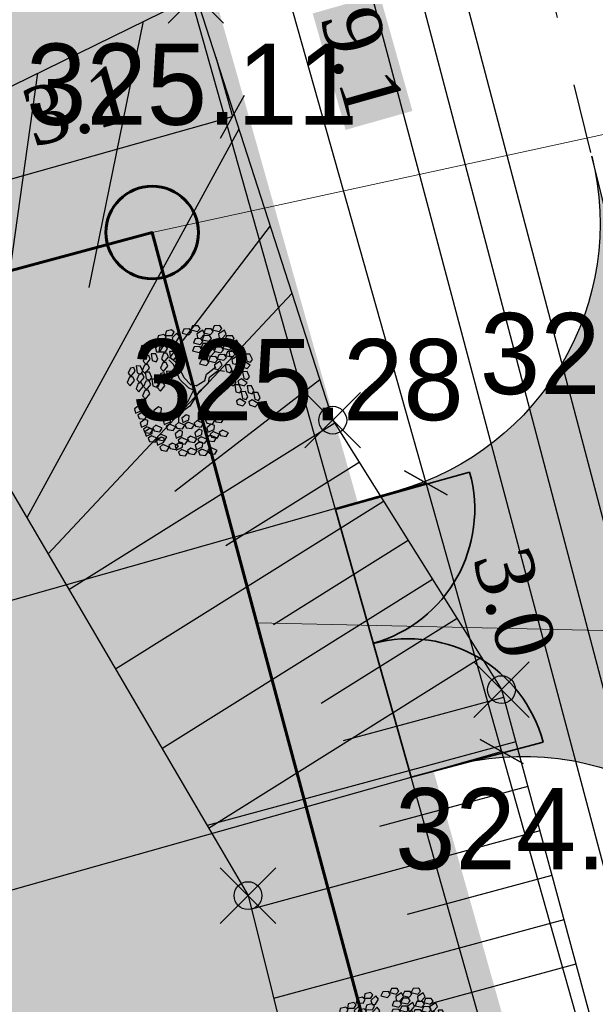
# Model space of a CAD drawing. Header units: metres. Extents: x 703769 to 722343, y 4313031 to 4317457.
# Tile 173 of 256: x 707628.12 to 707634.33, y 4314040.77 to 4314051.39. Entities that reach past the tile are written whole.
import ezdxf
from ezdxf import colors
from ezdxf.entities.mleader import LeaderData, LeaderLine
from ezdxf.math import Vec2, Vec3

# ---------------------------------------------------------------- set-up
doc = ezdxf.new("R2010")
doc.units = ezdxf.units.M
doc.header["$LTSCALE"] = 0.5
doc.header["$PDMODE"] = 35
doc.header["$PDSIZE"] = 0.3
doc.linetypes.add('JIS_09_08', pattern=[10.75, 8, -0.55, 0.55, -0.55, 0.55, -0.55])
doc.linetypes.add('Д_ТРОТ_ТРУБА', pattern=[3, 1.5, -1.5])
for name, color, linetype in [('(004) Точки рельефа', 7, 'Continuous'), ('(025) Дорога', 7, 'Continuous'), ('(027) Гидрография', 7, 'Continuous'), ('(035) Откосы', 7, 'Continuous'), ('M_NOTASYON', 7, 'Continuous'), ('zelen', 69, 'Continuous')]:
    doc.layers.add(name, color=color, linetype=linetype)
doc.layers.add('ВК_В1', color=134, linetype='Continuous', lineweight=40)
doc.layers.add('Граница УЧАСТКА', color=7, linetype='Continuous', lineweight=140)
doc.layers.add('Штрих ГАЗОН', color=7, linetype='Continuous', true_color=0xc8e389)
doc.layers.add('штрих ПРОЕЗДЫ', color=7, linetype='Continuous', true_color=0x415676)
doc.styles.add('D-431', font='txt')
doc.styles.add('Interproekt', font='isocpeur.ttf', dxfattribs={"width": 0.95, "oblique": 15})
doc.styles.get("Standard").update_dxf_attribs({"font": 'times.ttf'})
doc.linetypes.add('FENCELINE1', pattern='A,6.35,-2.54,[133,ltypeshp.shx,S=2.54,R=0,X=-2.54,Y=0],-2.54,25.4', length=36.83)
doc.dimstyles.new('300', dxfattribs={"dimtxt": 2, "dimasz": 1.5, "dimexe": 0, "dimexo": 0, "dimgap": 1, "dimtad": 1, "dimzin": 0, "dimdsep": 46, "dimtxsty": 'Standard', "dimblk": 'OBLIQUE', "dimcen": 0, "dimclrd": 1, "dimclre": 1, "dimclrt": 1, "dimadec": 1, "dimazin": 0, "dimtfac": 1, "dimtofl": 0, "dimtmove": 0, "dimatfit": 3, "dimfxl": 3, "dimtfill": 2, "dimtfillclr": 7, "dimtolj": 1, "dimtzin": 0, "dimlwd": 25, "dimlwe": -1, "dimarcsym": 0})

# ---------------------------------------------------------------- blocks, each defined once
blk = doc.blocks.new('z_98')
at = {"color": 92, "linetype": 'Continuous'}
for p, q in [((-219.5, 428.9), (-186.7, 455.8)), ((-157.5, 441.6), (-186.9, 400.7)), ((-186.7, 455.8), (-157.5, 441.6)), ((-0.5, 417), (15.7, 456.2)), ((15.7, 456.2), (48.2, 457.4)), ((48.2, 457.4), (41.5, 407.4)), ((55.8, 418.1), (67.1, 445.4)), ((67.1, 445.4), (91.5, 442.3)), ((91.5, 442.3), (109.1, 403.7)), ((110.1, 404.5), (126.3, 443.6)), ((126.3, 443.6), (158.8, 444.9)), ((158.8, 444.9), (152.1, 394.9)), ((-286.6, 358.5), (-236.6, 364.9)), ((-283.2, 404.3), (-250.4, 431.2)), ((-279.9, 379.9), (-283.2, 404.3)), ((-250.6, 376), (-279.9, 379.9)), ((-221.2, 417), (-250.6, 376)), ((-250.4, 431.2), (-221.2, 417)), ((-236.6, 364.9), (-219.5, 340.9)), ((-222, 353.8), (-189.2, 380.7)), ((-216.1, 404.5), (-219.5, 428.9)), ((-186.9, 400.7), (-216.1, 404.5)), ((-160, 366.5), (-189.4, 325.5)), ((-189.2, 380.7), (-160, 366.5)), ((-158.3, 378.5), (-125.5, 405.4)), ((-154.9, 354), (-158.3, 378.5)), ((-96.3, 391.1), (-125.7, 350.2)), ((-125.5, 405.4), (-96.3, 391.1)), ((-94.8, 345.7), (-61.9, 372.6)), ((-61.9, 372.6), (-32.7, 358.4)), ((13.9, 397), (-0.5, 417)), ((41.5, 407.4), (13.9, 397)), ((87.8, 379.2), (55.8, 418.1)), ((63.3, 350.2), (74.5, 377.5)), ((74.5, 377.5), (99, 374.4)), ((109.1, 403.7), (87.8, 379.2)), ((99, 374.4), (116.5, 335.8)), ((124.5, 384.5), (110.1, 404.5)), ((152.1, 394.9), (124.5, 384.5)), ((166.4, 405.6), (177.7, 432.8)), ((198.5, 366.6), (166.4, 405.6)), ((173.9, 337.7), (185.1, 364.9)), ((177.7, 432.8), (202.2, 429.8)), ((183, 389.3), (199.3, 428.5)), ((197.5, 369.3), (183, 389.3)), ((185.1, 364.9), (209.6, 361.9)), ((225.1, 379.7), (197.5, 369.3)), ((219.7, 391.2), (198.5, 366.6)), ((199.3, 428.5), (231.7, 429.7)), ((202.2, 429.8), (219.7, 391.2)), ((231.7, 429.7), (225.1, 379.7)), ((239.4, 390.4), (250.6, 417.7)), ((271.4, 351.4), (239.4, 390.4)), ((250.6, 417.7), (275.1, 414.6)), ((268.4, 325.2), (284.7, 364.4)), ((292.6, 376), (271.4, 351.4)), ((275.1, 414.6), (292.6, 376)), ((284.7, 364.4), (317.1, 365.6)), ((317.1, 365.6), (310.4, 315.6)), ((-417.4, 281.5), (-388.4, 296.2)), ((-388.4, 296.2), (-373.6, 248)), ((-339.7, 273.2), (-306.9, 300.1)), ((-306.9, 300.1), (-277.7, 285.8)), ((-277.1, 327.5), (-286.6, 358.5)), ((-235.1, 321.8), (-277.1, 327.5)), ((-276, 297.8), (-243.1, 324.7)), ((-272.6, 273.4), (-276, 297.8)), ((-214, 310.5), (-243.4, 269.5)), ((-243.1, 324.7), (-214, 310.5)), ((-219.5, 340.9), (-235.1, 321.8)), ((-225.4, 308.1), (-175.4, 314.5)), ((-215.9, 277), (-225.4, 308.1)), ((-218.7, 329.4), (-222, 353.8)), ((-189.4, 325.5), (-218.7, 329.4)), ((-175.4, 314.5), (-158.3, 290.5)), ((-158.3, 290.5), (-173.9, 271.4)), ((-158.5, 321.1), (-125.7, 348)), ((-155.2, 296.6), (-158.5, 321.1)), ((-125.9, 292.8), (-155.2, 296.6)), ((-125.7, 350.2), (-154.9, 354)), ((-96.5, 333.7), (-125.9, 292.8)), ((-125.7, 348), (-96.5, 333.7)), ((-91.4, 321.3), (-94.8, 345.7)), ((-62.2, 317.4), (-91.4, 321.3)), ((-32.7, 358.4), (-62.2, 317.4)), ((48.9, 283.4), (65.2, 322.6)), ((95.3, 311.2), (63.3, 350.2)), ((65.2, 322.6), (97.6, 323.8)), ((97.6, 323.8), (90.9, 273.8)), ((116.5, 335.8), (95.3, 311.2)), ((105.3, 284.5), (116.5, 311.8)), ((116.5, 311.8), (141, 308.7)), ((141, 308.7), (158.5, 270.1)), ((205.9, 298.7), (173.9, 337.7)), ((227.1, 323.2), (205.9, 298.7)), ((209.6, 361.9), (227.1, 323.2)), ((246.8, 322.5), (258, 349.8)), ((278.8, 283.5), (246.8, 322.5)), ((258, 349.8), (282.5, 346.7)), ((282.8, 305.2), (268.4, 325.2)), ((300.1, 308.1), (278.8, 283.5)), ((282.5, 346.7), (300.1, 308.1)), ((310.4, 315.6), (282.8, 305.2)), ((324.7, 326.3), (336, 353.6)), ((356.8, 287.4), (324.7, 326.3)), ((336, 353.6), (360.5, 350.5)), ((378, 311.9), (356.8, 287.4)), ((360.5, 350.5), (378, 311.9)), ((-436.3, 215.9), (-407.3, 230.5)), ((-415.9, 239.1), (-417.4, 281.5)), ((-394.4, 227), (-415.9, 239.1)), ((-407.3, 230.5), (-392.5, 182.3)), ((-373.6, 248), (-394.4, 227)), ((-343.1, 227.4), (-293.1, 233.8)), ((-333.6, 196.3), (-343.1, 227.4)), ((-336.4, 248.7), (-339.7, 273.2)), ((-307.1, 244.9), (-336.4, 248.7)), ((-277.7, 285.8), (-307.1, 244.9)), ((-293.1, 233.8), (-276, 209.8)), ((-243.4, 269.5), (-272.6, 273.4)), ((-173.9, 271.4), (-215.9, 277)), ((-184.3, 200), (-151.5, 226.9)), ((-161.9, 275.3), (-111.9, 281.7)), ((-152.4, 244.3), (-161.9, 275.3)), ((-110.3, 238.6), (-152.4, 244.3)), ((-151.5, 226.9), (-122.3, 212.7)), ((-120.6, 224.7), (-87.8, 251.6)), ((-117.3, 200.2), (-120.6, 224.7)), ((-111.9, 281.7), (-94.8, 257.7)), ((-94.8, 257.7), (-110.3, 238.6)), ((-58.6, 237.3), (-88.1, 196.4)), ((-87.8, 251.6), (-58.6, 237.3)), ((63.3, 263.4), (48.9, 283.4)), ((90.9, 273.8), (63.3, 263.4)), ((137.3, 245.5), (105.3, 284.5)), ((112.7, 216.6), (123.9, 243.9)), ((123.9, 243.9), (148.4, 240.8)), ((136, 238), (152.2, 277.2)), ((150.4, 218.1), (136, 238)), ((158.5, 270.1), (137.3, 245.5)), ((148.4, 240.8), (165.9, 202.2)), ((178, 228.4), (150.4, 218.1)), ((152.2, 277.2), (184.7, 278.4)), ((184.7, 278.4), (178, 228.4)), ((192.3, 239.2), (203.6, 266.4)), ((224.3, 200.2), (192.3, 239.2)), ((203.6, 266.4), (228, 263.4)), ((245.6, 224.7), (224.3, 200.2)), ((228, 263.4), (245.6, 224.7)), ((256, 180), (272.2, 219.2)), ((272.2, 219.2), (304.7, 220.4)), ((304.7, 220.4), (298, 170.5)), ((332.2, 258.4), (343.4, 285.7)), ((364.2, 219.4), (332.2, 258.4)), ((341.1, 202.6), (357.4, 241.8)), ((343.4, 285.7), (367.9, 282.6)), ((357.4, 241.8), (389.9, 243)), ((385.4, 244), (364.2, 219.4)), ((367.9, 282.6), (385.4, 244)), ((389.9, 243), (383.2, 193)), ((397.5, 203.7), (408.7, 231)), ((408.7, 231), (433.2, 227.9)), ((433.2, 227.9), (450.8, 189.3)), ((-455.1, 142.8), (-426.1, 157.5)), ((-434.8, 173.5), (-436.3, 215.9)), ((-413.3, 161.4), (-434.8, 173.5)), ((-426.1, 157.5), (-411.3, 109.2)), ((-392.5, 182.3), (-413.3, 161.4)), ((-400.4, 143.1), (-375.2, 186.8)), ((-375.2, 186.8), (-345.8, 185.9)), ((-370.4, 155.4), (-341.4, 170.1)), ((-368.8, 113), (-370.4, 155.4)), ((-340, 161.9), (-369.9, 131.9)), ((-345.8, 185.9), (-340, 161.9)), ((-341.4, 170.1), (-326.6, 121.9)), ((-291.6, 190.7), (-333.6, 196.3)), ((-318.5, 139.5), (-285.7, 166.4)), ((-276, 209.8), (-291.6, 190.7)), ((-256.5, 152.2), (-285.9, 111.3)), ((-285.7, 166.4), (-256.5, 152.2)), ((-254.8, 164.2), (-222, 191.1)), ((-251.5, 139.8), (-254.8, 164.2)), ((-192.8, 176.9), (-222.2, 135.9)), ((-222, 191.1), (-192.8, 176.9)), ((-187.8, 154.3), (-137.8, 160.7)), ((-178.3, 123.2), (-187.8, 154.3)), ((-181, 175.6), (-184.3, 200)), ((-151.8, 171.7), (-181, 175.6)), ((-122.3, 212.7), (-151.8, 171.7)), ((-137.8, 160.7), (-120.6, 136.7)), ((-88.1, 196.4), (-117.3, 200.2)), ((144.7, 177.6), (112.7, 216.6)), ((165.9, 202.2), (144.7, 177.6)), ((199.8, 171.2), (211, 198.5)), ((231.8, 132.3), (199.8, 171.2)), ((211, 198.5), (235.5, 195.4)), ((253, 156.8), (231.8, 132.3)), ((235.5, 195.4), (253, 156.8)), ((270.4, 160.1), (256, 180)), ((298, 170.5), (270.4, 160.1)), ((312.3, 181.2), (323.6, 208.4)), ((344.3, 142.2), (312.3, 181.2)), ((323.6, 208.4), (348, 205.4)), ((355.6, 182.6), (341.1, 202.6)), ((365.6, 166.7), (344.3, 142.2)), ((348, 205.4), (365.6, 166.7)), ((383.2, 193), (355.6, 182.6)), ((429.5, 164.8), (397.5, 203.7)), ((404.9, 135.8), (416.2, 163.1)), ((416.2, 163.1), (440.7, 160)), ((450.8, 189.3), (429.5, 164.8)), ((440.7, 160), (458.2, 121.4)), ((-474, 77.2), (-445, 91.8)), ((-472.4, 34.8), (-474, 77.2)), ((-453.5, 100.4), (-455.1, 142.8)), ((-432, 88.3), (-453.5, 100.4)), ((-445, 91.8), (-430.2, 43.6)), ((-411.3, 109.2), (-432, 88.3)), ((-369.9, 131.9), (-400.4, 143.1)), ((-389.3, 89.8), (-360.3, 104.4)), ((-387.7, 47.4), (-389.3, 89.8)), ((-347.3, 100.9), (-368.8, 113)), ((-360.3, 104.4), (-345.5, 56.2)), ((-326.6, 121.9), (-347.3, 100.9)), ((-321.9, 93.8), (-271.9, 100.2)), ((-312.4, 62.7), (-321.9, 93.8)), ((-315.2, 115.1), (-318.5, 139.5)), ((-285.9, 111.3), (-315.2, 115.1)), ((-271.9, 100.2), (-254.8, 76.2)), ((-254.8, 76.2), (-270.4, 57.1)), ((-222.2, 135.9), (-251.5, 139.8)), ((-136.2, 117.6), (-178.3, 123.2)), ((-120.6, 136.7), (-136.2, 117.6)), ((159.5, 101.9), (175.8, 141)), ((174, 81.9), (159.5, 101.9)), ((201.6, 92.3), (174, 81.9)), ((175.8, 141), (208.2, 142.3)), ((208.2, 142.3), (201.6, 92.3)), ((215.9, 103), (227.1, 130.3)), ((247.9, 64), (215.9, 103)), ((227.1, 130.3), (251.6, 127.2)), ((269.1, 88.6), (247.9, 64)), ((251.6, 127.2), (269.1, 88.6)), ((288.9, 38.8), (305.2, 78)), ((305.2, 78), (337.6, 79.2)), ((319.8, 113.2), (331, 140.5)), ((351.8, 74.3), (319.8, 113.2)), ((331, 140.5), (355.5, 137.4)), ((337.6, 79.2), (331, 29.3)), ((373, 98.8), (351.8, 74.3)), ((355.5, 137.4), (373, 98.8)), ((378.4, 59), (394.6, 98.2)), ((394.6, 98.2), (427.1, 99.4)), ((436.9, 96.8), (404.9, 135.8)), ((427.1, 99.4), (420.4, 49.4)), ((434.7, 60.1), (446, 87.4)), ((458.2, 121.4), (436.9, 96.8)), ((446, 87.4), (470.4, 84.3)), ((470.4, 84.3), (488, 45.7)), ((-450.9, 22.6), (-472.4, 34.8)), ((-430.2, 43.6), (-450.9, 22.6)), ((-438, 4.4), (-412.9, 48.1)), ((-407.6, -6.8), (-438, 4.4)), ((-412.9, 48.1), (-383.4, 47.2)), ((-377.6, 23.2), (-407.6, -6.8)), ((-366.3, 35.3), (-387.7, 47.4)), ((-383.4, 47.2), (-377.6, 23.2)), ((-345.5, 56.2), (-366.3, 35.3)), ((-353.3, 17), (-328.2, 60.7)), ((-322.9, 5.8), (-353.3, 17)), ((-328.2, 60.7), (-298.7, 59.8)), ((-292.9, 35.8), (-322.9, 5.8)), ((-270.4, 57.1), (-312.4, 62.7)), ((-298.7, 59.8), (-292.9, 35.8)), ((223.3, 35.1), (234.5, 62.3)), ((255.3, -3.9), (223.3, 35.1)), ((234.5, 62.3), (259, 59.3)), ((276.6, 20.6), (255.3, -3.9)), ((259, 59.3), (276.6, 20.6)), ((303.4, 18.9), (288.9, 38.8)), ((331, 29.3), (303.4, 18.9)), ((345.3, 40), (356.5, 67.2)), ((377.3, 1), (345.3, 40)), ((356.5, 67.2), (381, 64.2)), ((398.5, 25.5), (377.3, 1)), ((392.8, 39), (378.4, 59)), ((381, 64.2), (398.5, 25.5)), ((420.4, 49.4), (392.8, 39)), ((466.7, 21.1), (434.7, 60.1)), ((442.2, -7.8), (453.4, 19.5)), ((453.4, 19.5), (477.9, 16.4)), ((488, 45.7), (466.7, 21.1)), ((477.9, 16.4), (495.4, -22.2)), ((-452.7, -52.7), (-427.5, -32.3)), ((-442.3, -93.9), (-452.7, -52.7)), ((-427.5, -32.3), (-402.9, -76.3)), ((-306.9, -90.5), (-281.6, -70.1)), ((-281.6, -70.1), (-257, -114.1)), ((168.9, -52), (185.2, -12.8)), ((183.4, -71.9), (168.9, -52)), ((211, -61.5), (183.4, -71.9)), ((185.2, -12.8), (217.6, -11.5)), ((217.6, -11.5), (211, -61.5)), ((225.3, -50.8), (236.5, -23.6)), ((257.3, -89.8), (225.3, -50.8)), ((236.5, -23.6), (261, -26.6)), ((278.5, -65.3), (257.3, -89.8)), ((261, -26.6), (278.5, -65.3)), ((277.1, -57), (293.4, -17.8)), ((291.6, -77), (277.1, -57)), ((319.2, -66.6), (291.6, -77)), ((293.4, -17.8), (325.9, -16.6)), ((325.9, -16.6), (319.2, -66.6)), ((333.5, -55.9), (344.7, -28.6)), ((365.5, -94.8), (333.5, -55.9)), ((344.7, -28.6), (369.2, -31.7)), ((352.7, -28), (364, -0.7)), ((384.7, -66.9), (352.7, -28)), ((364, -0.7), (388.4, -3.8)), ((386.8, -70.3), (365.5, -94.8)), ((369.2, -31.7), (386.8, -70.3)), ((406, -42.4), (384.7, -66.9)), ((388.4, -3.8), (406, -42.4)), ((474.2, -46.8), (442.2, -7.8)), ((495.4, -22.2), (474.2, -46.8)), ((-457.4, -120.9), (-432.1, -100.5)), ((-446.9, -162), (-457.4, -120.9)), ((-418.7, -101.2), (-442.3, -93.9)), ((-432.1, -100.5), (-407.5, -144.5)), ((-407.5, -144.5), (-423.3, -169.3)), ((-402.9, -76.3), (-418.7, -101.2)), ((-406.8, -184.5), (-391.5, -136.4)), ((-391.5, -136.4), (-362.5, -131.1)), ((-362.5, -131.1), (-351.8, -153.3)), ((-361, -113.2), (-335.7, -92.8)), ((-350.5, -154.3), (-361, -113.2)), ((-335.7, -92.8), (-311.1, -136.8)), ((-311.1, -136.8), (-326.9, -161.6)), ((-311.5, -158.7), (-286.2, -138.3)), ((-296.4, -131.6), (-306.9, -90.5)), ((-272.8, -139), (-296.4, -131.6)), ((-286.2, -138.3), (-261.6, -182.3)), ((-257, -114.1), (-272.8, -139)), ((-198.6, -115.8), (-173.4, -95.3)), ((-188.1, -156.9), (-198.6, -115.8)), ((-173.4, -95.3), (-148.7, -139.3)), ((-148.7, -139.3), (-164.6, -164.2)), ((232.7, -118.7), (243.9, -91.5)), ((264.7, -157.7), (232.7, -118.7)), ((243.9, -91.5), (268.4, -94.5)), ((286, -133.2), (264.7, -157.7)), ((268.4, -94.5), (286, -133.2)), ((340.9, -123.8), (352.2, -96.5)), ((372.9, -162.8), (340.9, -123.8)), ((352.2, -96.5), (376.6, -99.6)), ((394.2, -138.2), (372.9, -162.8)), ((376.6, -99.6), (394.2, -138.2)), ((-423.3, -169.3), (-446.9, -162)), ((-410.4, -206.6), (-385.2, -186.1)), ((-399.9, -247.7), (-410.4, -206.6)), ((-374.7, -189), (-406.8, -184.5)), ((-385.2, -186.1), (-360.5, -230.1)), ((-351.8, -153.3), (-374.7, -189)), ((-365.6, -181.4), (-340.4, -160.9)), ((-355.1, -222.5), (-365.6, -181.4)), ((-326.9, -161.6), (-350.5, -154.3)), ((-340.4, -160.9), (-315.7, -204.9)), ((-315.7, -204.9), (-331.6, -229.8)), ((-315.1, -245), (-299.7, -196.9)), ((-301, -199.8), (-311.5, -158.7)), ((-277.4, -207.1), (-301, -199.8)), ((-299.7, -196.9), (-270.7, -191.5)), ((-260, -213.8), (-282.9, -249.5)), ((-261.6, -182.3), (-277.4, -207.1)), ((-270.7, -191.5), (-260, -213.8)), ((-261, -222.3), (-245.6, -174.2)), ((-245.6, -174.2), (-216.6, -168.9)), ((-205.9, -191.1), (-228.8, -226.8)), ((-216.6, -168.9), (-205.9, -191.1)), ((-203.2, -183.9), (-178, -163.5)), ((-192.8, -225), (-203.2, -183.9)), ((-164.6, -164.2), (-188.1, -156.9)), ((-178, -163.5), (-153.3, -207.5)), ((-153.3, -207.5), (-169.2, -232.4)), ((-152.7, -247.5), (-137.4, -199.5)), ((-137.4, -199.5), (-108.4, -194.1)), ((-97.7, -216.3), (-120.6, -252)), ((-108.4, -194.1), (-97.7, -216.3)), ((-415, -274.7), (-389.8, -254.3)), ((-404.5, -315.8), (-415, -274.7)), ((-376.4, -255), (-399.9, -247.7)), ((-389.8, -254.3), (-365.1, -298.3)), ((-360.5, -230.1), (-376.4, -255)), ((-331.6, -229.8), (-355.1, -222.5)), ((-349.2, -290.3), (-320.2, -284.9)), ((-320.2, -284.9), (-309.4, -307.1)), ((-282.9, -249.5), (-315.1, -245)), ((-313.9, -274.6), (-288.7, -254.2)), ((-303.5, -315.7), (-313.9, -274.6)), ((-288.7, -254.2), (-264, -298.2)), ((-228.8, -226.8), (-261, -222.3)), ((-259.8, -244.4), (-234.6, -223.9)), ((-249.3, -285.5), (-259.8, -244.4)), ((-225.8, -292.8), (-249.3, -285.5)), ((-234.6, -223.9), (-209.9, -267.9)), ((-209.9, -267.9), (-225.8, -292.8)), ((-200.9, -249.4), (-175.7, -228.9)), ((-190.5, -290.5), (-200.9, -249.4)), ((-169.2, -232.4), (-192.8, -225)), ((-175.7, -228.9), (-151.1, -272.9)), ((-151.1, -272.9), (-166.9, -297.8)), ((-120.6, -252), (-152.7, -247.5)), ((-116.7, -274.4), (-66.5, -269.6)), ((-108.2, -305.7), (-116.7, -274.4)), ((-66.5, -269.6), (-50.2, -294.1)), ((-6.9, -283.5), (-0.1, -254.8)), ((30.9, -317), (-6.9, -283.5)), ((-0.1, -254.8), (24.6, -254)), ((24.6, -254), (48, -289.4)), ((48, -289.4), (30.9, -317)), ((155.5, -311.2), (162.3, -282.5)), ((162.3, -282.5), (186.9, -281.7)), ((186.9, -281.7), (210.3, -317.1)), ((-381, -323.2), (-404.5, -315.8)), ((-365.1, -298.3), (-381, -323.2)), ((-364.5, -338.3), (-349.2, -290.3)), ((-332.3, -342.8), (-364.5, -338.3)), ((-309.4, -307.1), (-332.3, -342.8)), ((-318.6, -342.8), (-293.3, -322.3)), ((-308.1, -383.9), (-318.6, -342.8)), ((-279.9, -323), (-303.5, -315.7)), ((-293.3, -322.3), (-268.7, -366.3)), ((-264, -298.2), (-279.9, -323)), ((-268, -406.4), (-252.7, -358.3)), ((-264.4, -312.5), (-239.2, -292.1)), ((-253.9, -353.6), (-264.4, -312.5)), ((-230.4, -360.9), (-253.9, -353.6)), ((-252.7, -358.3), (-223.7, -352.9)), ((-239.2, -292.1), (-214.5, -336.1)), ((-214.5, -336.1), (-230.4, -360.9)), ((-223.7, -352.9), (-213, -375.1)), ((-213.9, -376.1), (-198.6, -328)), ((-205.6, -317.6), (-180.3, -297.1)), ((-195.1, -358.7), (-205.6, -317.6)), ((-198.6, -328), (-169.6, -322.7)), ((-171.5, -366), (-195.1, -358.7)), ((-166.9, -297.8), (-190.5, -290.5)), ((-158.9, -344.9), (-181.8, -380.6)), ((-180.3, -297.1), (-155.7, -341.1)), ((-155.7, -341.1), (-171.5, -366)), ((-169.6, -322.7), (-158.9, -344.9)), ((-155.1, -381.1), (-139.7, -333.1)), ((-139.7, -333.1), (-110.7, -327.7)), ((-100, -349.9), (-122.9, -385.6)), ((-110.7, -327.7), (-100, -349.9)), ((-66.4, -312.7), (-108.2, -305.7)), ((-93.1, -352.5), (-42.9, -347.7)), ((-84.7, -383.8), (-93.1, -352.5)), ((-50.2, -294.1), (-66.4, -312.7)), ((-56.2, -306.1), (-6, -301.4)), ((-47.7, -337.5), (-56.2, -306.1)), ((-5.9, -344.5), (-47.7, -337.5)), ((-42.9, -347.7), (-26.6, -372.3)), ((-6, -301.4), (10.3, -325.9)), ((10.3, -325.9), (-5.9, -344.5)), ((16.7, -361.6), (23.5, -332.9)), ((54.4, -395.1), (16.7, -361.6)), ((23.5, -332.9), (48.1, -332.1)), ((45.7, -302.1), (95.9, -297.3)), ((54.2, -333.4), (45.7, -302.1)), ((48.1, -332.1), (71.5, -367.5)), ((96, -340.4), (54.2, -333.4)), ((95.9, -297.3), (112.2, -321.9)), ((112.2, -321.9), (96, -340.4)), ((106.1, -333.9), (156.4, -329.1)), ((114.6, -365.2), (106.1, -333.9)), ((193.2, -344.7), (155.5, -311.2)), ((156.4, -329.1), (172.7, -353.6)), ((172.7, -353.6), (156.5, -372.2)), ((210.3, -317.1), (193.2, -344.7)), ((-284.5, -391.2), (-308.1, -383.9)), ((-268.7, -366.3), (-284.5, -391.2)), ((-235.9, -410.9), (-268, -406.4)), ((-213, -375.1), (-235.9, -410.9)), ((-181.8, -380.6), (-213.9, -376.1)), ((-210.8, -408), (-160.6, -403.2)), ((-202.3, -439.3), (-210.8, -408)), ((-160.6, -403.2), (-144.3, -427.8)), ((-144.3, -427.8), (-160.5, -446.3)), ((-122.9, -385.6), (-155.1, -381.1)), ((-150.3, -439.8), (-100.1, -435)), ((-101, -417.1), (-94.2, -388.4)), ((-63.3, -450.6), (-101, -417.1)), ((-100.1, -435), (-83.8, -459.5)), ((-94.2, -388.4), (-69.6, -387.6)), ((-42.8, -390.9), (-84.7, -383.8)), ((-69.6, -387.6), (-46.2, -423)), ((-46.2, -423), (-63.3, -450.6)), ((-26.6, -372.3), (-42.8, -390.9)), ((-32.7, -384.3), (17.5, -379.5)), ((-24.2, -415.6), (-32.7, -384.3)), ((17.7, -422.6), (-24.2, -415.6)), ((17.5, -379.5), (33.9, -404)), ((33.9, -404), (17.7, -422.6)), ((71.5, -367.5), (54.4, -395.1)), ((76.3, -387.8), (126.5, -383)), ((84.8, -419.1), (76.3, -387.8)), ((126.6, -426.2), (84.8, -419.1)), ((156.5, -372.2), (114.6, -365.2)), ((126.5, -383), (142.8, -407.6)), ((142.8, -407.6), (126.6, -426.2)), ((136.8, -419.6), (187, -414.8)), ((145.3, -450.9), (136.8, -419.6)), ((186.1, -396.9), (192.9, -368.2)), ((223.8, -430.4), (186.1, -396.9)), ((187, -414.8), (203.3, -439.3)), ((192.9, -368.2), (217.5, -367.4)), ((217.5, -367.4), (240.9, -402.8)), ((240.9, -402.8), (223.8, -430.4)), ((-160.5, -446.3), (-202.3, -439.3)), ((-141.9, -471.1), (-150.3, -439.8)), ((-100, -478.1), (-141.9, -471.1)), ((-83.8, -459.5), (-100, -478.1)), ((187.1, -457.9), (145.3, -450.9)), ((203.3, -439.3), (187.1, -457.9))]:
    blk.add_line(p, q, dxfattribs=at)
at = {"color": 33, "linetype": 'Continuous'}
for p, q in [((101.2, 126), (122.4, 158.8)), ((122.4, 158.8), (145.9, 174)), ((127.1, 118.5), (162.4, 161.3)), ((162.4, 161.3), (202.4, 174)), ((-221.2, 63), (-265.9, 93.3)), ((-221.2, 90.7), (-263.6, 116)), ((-103.5, 75.6), (-221.2, 90.7)), ((-25.9, 32.8), (-103.5, 75.6)), ((77.7, 70.6), (101.2, 126)), ((105.9, 58), (127.1, 118.5)), ((-105.9, 42.8), (-221.2, 63)), ((-42.3, 10.1), (-105.9, 42.8)), ((-25.9, -27.8), (-42.3, 10.1)), ((0, 0), (-25.9, 32.8)), ((0, 0), (77.7, 70.6)), ((23.5, -32.8), (68.3, 17.6)), ((68.3, 17.6), (105.9, 58)), ((-25.9, -27.8), (-47, -98.4)), ((23.5, -32.8), (-21.2, -121.1)), ((-87.1, -123.6), (-120, -204.3)), ((-61.2, -138.7), (-91.8, -216.8)), ((-47, -98.4), (-87.1, -123.6)), ((-21.2, -121.1), (-61.2, -138.7)), ((-91.8, -216.8), (-73, -257.2))]:
    blk.add_line(p, q, dxfattribs=at)
blk = doc.blocks.new('_Oblique')
at = {"color": 0, "linetype": 'ByBlock', "lineweight": -2}
blk.add_line((-0.5, -0.5), (0.5, 0.5), dxfattribs=at)
blk = doc.blocks.new('*D442')
at = {"transparency": 16777216}
for p, q in [((707630.234, 4314050.987), (707630.415, 4314050.347)), ((707627.248, 4314050.004), (707627.392, 4314049.494))]:
    blk.add_line(p, q, dxfattribs=at)
at = {"lineweight": 25, "transparency": 16777216}
blk.add_line((707627.392, 4314049.494), (707630.415, 4314050.347), dxfattribs=at)
at = {"layer": 'Defpoints', "color": 0, "lineweight": 30, "transparency": 16777216}
for p in [(707630.234, 4314050.987, 324.916), (707630.415, 4314050.347), (707627.248, 4314050.004)]:
    blk.add_point(p, dxfattribs=at)
at = {"lineweight": 25, "transparency": 16777216, "xscale": 0.375, "yscale": 0.375, "zscale": 0.375}
for p, rotation in [((707630.415, 4314050.347), 15.76011880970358), ((707627.392, 4314049.494), 195.7601188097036)]:
    blk.add_blockref('_Oblique', p, dxfattribs=dict(at, rotation=rotation))
at = {"lineweight": 30, "transparency": 16777216, "insert": (707628.749, 4314050.469), "char_height": 0.625, "attachment_point": 5, "rotation": 15.7601, "bg_fill": 1, "box_fill_scale": 1.1, "bg_fill_color": 7, "bg_fill_true_color": 16777215, "bg_fill_transparency": 0}
blk.add_mtext('\\A1;3.1', dxfattribs=at)
blk = doc.blocks.new('*D472')
at = {"transparency": 16777216}
for p, q in [((707629.051, 4314054.884), (707630.026, 4314055.159)), ((707631.524, 4314046.12), (707632.5, 4314046.396))]:
    blk.add_line(p, q, dxfattribs=at)
at = {"lineweight": 25, "transparency": 16777216}
blk.add_line((707630.026, 4314055.159), (707632.5, 4314046.396), dxfattribs=at)
at = {"layer": 'Defpoints', "color": 0, "lineweight": 30, "transparency": 16777216}
for p in [(707629.051, 4314054.884), (707632.5, 4314046.396), (707631.524, 4314046.12)]:
    blk.add_point(p, dxfattribs=at)
at = {"lineweight": 25, "transparency": 16777216, "xscale": 0.375, "yscale": 0.375, "zscale": 0.375}
for p, rotation in [((707630.026, 4314055.159), 105.7599447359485), ((707632.5, 4314046.396), 285.7599447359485)]:
    blk.add_blockref('_Oblique', p, dxfattribs=dict(at, rotation=rotation))
at = {"lineweight": 30, "transparency": 16777216, "insert": (707631.811, 4314050.932), "char_height": 0.625, "attachment_point": 5, "rotation": 285.7599, "bg_fill": 1, "box_fill_scale": 1.1, "bg_fill_color": 7, "bg_fill_true_color": 16777215, "bg_fill_transparency": 0}
blk.add_mtext('\\A1;9.1', dxfattribs=at)
blk = doc.blocks.new('*D473')
at = {"transparency": 16777216}
for p, q in [((707631.524, 4314046.12), (707632.5, 4314046.396)), ((707632.342, 4314043.222), (707633.317, 4314043.498))]:
    blk.add_line(p, q, dxfattribs=at)
at = {"lineweight": 25, "transparency": 16777216}
blk.add_line((707632.5, 4314046.396), (707633.317, 4314043.498), dxfattribs=at)
at = {"layer": 'Defpoints', "color": 0, "lineweight": 30, "transparency": 16777216}
for p in [(707631.524, 4314046.12), (707633.317, 4314043.498), (707632.342, 4314043.222)]:
    blk.add_point(p, dxfattribs=at)
at = {"lineweight": 25, "transparency": 16777216, "xscale": 0.375, "yscale": 0.375, "zscale": 0.375}
for p, rotation in [((707632.5, 4314046.396), 105.7599447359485), ((707633.317, 4314043.498), 285.7599447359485)]:
    blk.add_blockref('_Oblique', p, dxfattribs=dict(at, rotation=rotation))
at = {"lineweight": 30, "transparency": 16777216, "insert": (707633.456, 4314045.101), "char_height": 0.625, "attachment_point": 5, "rotation": 285.7599, "bg_fill": 1, "box_fill_scale": 1.1, "bg_fill_color": 7, "bg_fill_true_color": 16777215, "bg_fill_transparency": 0}
blk.add_mtext('\\A1;3.0', dxfattribs=at)
blk = doc.blocks.new('*D474')
at = {"transparency": 16777216}
for p, q in [((707632.342, 4314043.222), (707633.317, 4314043.498)), ((707639.1, 4314019.275), (707640.076, 4314019.55))]:
    blk.add_line(p, q, dxfattribs=at)
at = {"lineweight": 25, "transparency": 16777216}
blk.add_line((707633.317, 4314043.498), (707640.076, 4314019.55), dxfattribs=at)
at = {"layer": 'Defpoints', "color": 0, "lineweight": 30, "transparency": 16777216}
for p in [(707632.342, 4314043.222), (707640.076, 4314019.55), (707639.1, 4314019.275)]:
    blk.add_point(p, dxfattribs=at)
at = {"lineweight": 25, "transparency": 16777216, "xscale": 0.375, "yscale": 0.375, "zscale": 0.375}
for p, rotation in [((707633.317, 4314043.498), 105.7599447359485), ((707640.076, 4314019.55), 285.7599447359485)]:
    blk.add_blockref('_Oblique', p, dxfattribs=dict(at, rotation=rotation))
at = {"lineweight": 30, "transparency": 16777216, "insert": (707637.244, 4314031.678), "char_height": 0.625, "attachment_point": 5, "rotation": 285.7599, "bg_fill": 1, "box_fill_scale": 1.1, "bg_fill_color": 7, "bg_fill_true_color": 16777215, "bg_fill_transparency": 0}
blk.add_mtext('\\A1;24.9', dxfattribs=at)
blk = doc.blocks.new('_Dot')
at = {"color": 0, "linetype": 'ByBlock', "lineweight": -2}
blk.add_line((-0.5, 0), (-1, 0), dxfattribs=at)
at = {"color": 0, "linetype": 'ByBlock', "const_width": 0.5}
blk.add_lwpolyline([(-0.25, 0, 1), (0.25, 0, 1)], format="xyb", close=True, dxfattribs=at)
blk = doc.blocks.new('A$C136d4e68')
at = {"layer": 'Штрих ГАЗОН', "lineweight": 0, "transparency": 33554610}
h = blk.add_hatch(color=64, dxfattribs=at)
h.dxf.hatch_style = 1
edge = h.paths.add_edge_path()
edge.add_line((-21.275, 23.23), (-21.411, 23.711))
edge.add_arc((-20.93, 23.847), 0.5, 105.76, 195.76, ccw=False)
edge.add_line((-21.066, 24.328), (-4.223, 29.081))
edge.add_line((-4.223, 29.081), (2.535, 5.134))
edge.add_line((2.535, 5.134), (-19.601, -1.113))
edge.add_line((-19.601, -1.113), (-29.65, 34.496))
edge.add_line((-29.65, 34.496), (-7.515, 40.743))
edge.add_line((-7.515, 40.743), (-5.038, 31.968))
edge.add_line((-5.038, 31.968), (-12.796, 29.779))
edge.add_arc((-12.931, 30.26), 0.5, 195.76, 285.76, ccw=False)
edge.add_line((-13.413, 30.125), (-13.929, 31.953))
edge.add_line((-13.929, 31.953), (-8.635, 33.447))
edge.add_line((-8.635, 33.447), (-9.613, 36.912))
edge.add_line((-9.613, 36.912), (-14.906, 35.418))
edge.add_line((-14.906, 35.418), (-15.314, 36.862))
edge.add_arc((-15.795, 36.726), 0.5, 15.76, 105.76)
edge.add_line((-15.931, 37.207), (-26.941, 34.1))
edge.add_arc((-26.805, 33.619), 0.5, 105.76, 195.76)
edge.add_line((-27.286, 33.483), (-18.73, 3.16))
edge.add_arc((-18.249, 3.296), 0.5, 195.76, 285.76)
edge.add_line((-18.113, 2.815), (-13.49, 4.121))
edge.add_line((-13.49, 4.121), (-7.141, 5.924))
edge.add_line((-7.141, 5.924), (-8.475, 10.639))
edge.add_line((-8.475, 10.639), (-14.824, 8.836))
edge.add_line((-14.824, 8.836), (-14.171, 6.527))
edge.add_line((-14.171, 6.527), (-15.902, 6.037))
edge.add_arc((-16.038, 6.518), 0.5, 195.76, 285.76, ccw=False)
edge.add_line((-16.519, 6.383), (-17.853, 11.103))
edge.add_line((-17.853, 11.103), (-8.572, 13.723))
edge.add_line((-8.572, 13.723), (-11.994, 25.849))
edge.add_line((-11.994, 25.849), (-21.275, 23.23))
h.paths.add_polyline_path([(-5.842, 8.675), (-6.548, 11.177), (-4.046, 11.883), (-3.34, 9.381)], flags=16)
at = {"layer": 'штрих ПРОЕЗДЫ', "lineweight": 0, "ltscale": 100, "true_color": 0x5b78a4, "transparency": 33554559}
h = blk.add_hatch(color=155, dxfattribs=at)
h.dxf.hatch_style = 1
h.paths.add_polyline_path([(-22.363, 27.084), (-23.993, 32.859), (-16.447, 34.988), (-14.818, 29.213)], flags=16)
edge = h.paths.add_edge_path()
edge.add_line((-4.223, 29.081), (-5.041, 31.979))
edge.add_line((-5.041, 31.979), (-5.041, 31.979))
edge.add_line((-5.041, 31.979), (-12.795, 29.779))
edge.add_arc((-12.931, 30.26), 0.5, 195.76, 285.76, ccw=False)
edge.add_line((-13.412, 30.125), (-15.314, 36.862))
edge.add_arc((-15.795, 36.726), 0.5, 15.76, 105.76)
edge.add_line((-15.931, 37.207), (-26.941, 34.1))
edge.add_arc((-26.805, 33.619), 0.5, 105.76, 195.76)
edge.add_line((-27.286, 33.483), (-25.385, 26.746))
edge.add_line((-25.385, 26.746), (-18.73, 3.16))
edge.add_arc((-18.249, 3.296), 0.5, 195.7987, 285.7987)
edge.add_line((-18.113, 2.815), (-13.49, 4.121))
edge.add_line((-13.49, 4.121), (-14.171, 6.527))
edge.add_line((-14.171, 6.527), (-15.901, 6.038))
edge.add_arc((-16.038, 6.519), 0.5, 195.7987, 285.8303, ccw=False)
edge.add_line((-16.519, 6.382), (-17.853, 11.104))
edge.add_line((-17.853, 11.104), (-21.275, 23.23))
edge.add_line((-21.275, 23.23), (-21.275, 23.23))
edge.add_line((-21.275, 23.23), (-21.411, 23.711))
edge.add_arc((-20.93, 23.847), 0.5, 105.76, 195.7602, ccw=False)
edge.add_line((-21.066, 24.328), (-4.223, 29.081))
h = blk.add_hatch(color=155, dxfattribs=at)
h.dxf.hatch_style = 1
h.paths.add_polyline_path([(-2.274, 35.779, -0.404508), (-4.367, 32.171), (-5.041, 31.979), (-4.223, 29.081), (-3.829, 29.193, -0.423574), (-0.103, 27.028)])
at = {"color": 1, "linetype": 'FENCELINE1', "lineweight": 30, "ltscale": 0.08, "elevation": -323.008}
blk.add_lwpolyline([(-5.038, 31.969), (-7.514, 40.743), (-29.65, 34.496), (-19.601, -1.113), (2.535, 5.134), (-4.223, 29.081)], dxfattribs=at)
at = {"lineweight": 30, "elevation": -323.008}
blk.add_lwpolyline([(-21.275, 23.23), (-21.411, 23.711, -0.414214), (-21.066, 24.328), (-4.223, 29.081), (-3.829, 29.193, -0.423574), (-0.103, 27.028), (-2.274, 35.779, -0.404508), (-4.367, 32.171), (-5.041, 31.979), (-12.795, 29.779, -0.414214), (-13.412, 30.125), (-15.314, 36.862, 0.414214), (-15.931, 37.207), (-26.941, 34.1, 0.414214), (-27.286, 33.483), (-18.73, 3.16, 0.414214), (-18.113, 2.815), (-13.49, 4.121)], format="xyb", dxfattribs=at)
at = {"layer": 'M_NOTASYON', "color": 5, "lineweight": 35, "ltscale": 0.5}
for p, q in [((-3.593, 32.371, -323.008), (-5.038, 31.969, -323.008)), ((-2.8, 29.46, -323.008), (-4.223, 29.081, -323.008))]:
    blk.add_line(p, q, dxfattribs=at)
at = {"layer": 'M_NOTASYON', "color": 5, "lineweight": 35, "ltscale": 0.5, "elevation": -323.008}
blk.add_lwpolyline([(-5.038, 31.969), (-4.223, 29.081)], dxfattribs=at)
at = {"layer": 'M_NOTASYON', "color": 5, "lineweight": 35, "ltscale": 0.5}
for centre, radius, start, end in [((-5.038, 31.969, -323.008), 1.5, 285.7607, 15.5683), ((-4.249, 29.075, -323.008), 1.499, 14.8704, 104.7569)]:
    blk.add_arc(centre, radius, start, end, dxfattribs=at)
at = {"layer": 'Граница УЧАСТКА', "linetype": 'JIS_09_08', "lineweight": 30, "ltscale": 1.5, "const_width": 0.5, "elevation": -646.955}
blk.add_lwpolyline([(2.535, 5.134), (-7.514, 40.743), (-29.65, 34.496), (-19.601, -1.113)], close=True, dxfattribs=at)
at = {"layer": 'zelen', "xscale": -0.001463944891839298, "yscale": 0.001463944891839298, "zscale": 0.001463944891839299, "rotation": 105.7600439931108}
for p in [(-6.57, 33.256, 2.101), (-4.425, 26.109, -323.008)]:
    blk.add_blockref('z_98', p, dxfattribs=at)
at = {"color": 4, "lineweight": 30}
dim = blk.add_aligned_dim(p1=(-7.514, 40.743, -323.008), p2=(-5.041, 31.979, -323.008), distance=1.014, dimstyle='300', dxfattribs=at)
dim.commit()
dim.dimension.update_dxf_attribs({"geometry": '*D472', "text_midpoint": (-4.754, 36.791, -323.008), "insert": (-707636.565, -4314014.141)})
for base, p1, p2, angle, picture, middle in [((-6.15, 36.206, -323.008), (-9.317, 35.863, -323.008), (-6.331, 36.847, 1.908), 15.7601, '*D442', (-7.816, 36.328, -323.008)), ((-3.248, 29.357, -323.008), (-5.041, 31.979, -323.008), (-4.223, 29.081, -323.008), 105.7599, '*D473', (-3.109, 30.96, -323.008)), ((3.511, 5.409, -323.008), (-4.223, 29.081, -323.008), (2.535, 5.134, -323.008), 105.7599, '*D474', (0.679, 17.537, -323.008))]:
    dim = blk.add_linear_dim(base=base, p1=p1, p2=p2, angle=angle, dimstyle='300', override={"dimtmove": 1}, dxfattribs=at)
    dim.commit()
    dim.dimension.update_dxf_attribs({"geometry": picture, "text_midpoint": middle, "insert": (-707636.565, -4314014.141)})

msp = doc.modelspace()

# ---------------------------------------------------------------- linework, layer by layer
at = {"layer": '(025) Дорога', "linetype": 'Д_ТРОТ_ТРУБА', "elevation": 325.112, "flags": 128}
msp.add_lwpolyline([(707644.238, 4314007.617), (707636.829, 4314039.691), (707630.117, 4314066.742), (707623.247, 4314095.339), (707613.834, 4314128.532)], dxfattribs=at)
at = {"layer": '(027) Гидрография', "flags": 128}
for points, elevation in [([(707611.848, 4314129.766), (707621.838, 4314094.089), (707628.891, 4314066.923), (707636.245, 4314039.046), (707642.34, 4314012.896)], 324.934), ([(707641.334, 4314012.856), (707635.291, 4314038.986), (707627.894, 4314066.767), (707620.814, 4314093.795), (707610.976, 4314129.615)], 325.064)]:
    msp.add_lwpolyline(points, dxfattribs=dict(at, elevation=elevation))
at = {"layer": '(027) Гидрография', "color": 4, "elevation": 324.773, "flags": 128}
msp.add_lwpolyline([(707641.754, 4314013.37), (707635.773, 4314039.038), (707628.432, 4314066.87), (707621.404, 4314093.943), (707611.379, 4314129.665)], dxfattribs=at)
at = {"layer": '(035) Откосы'}
for p, q in [((707631.356, 4314047.508, 324.916), (707629.794, 4314046.305, 324.916)), ((707631.517, 4314047.04, 324.916), (707628.649, 4314045.243, 324.916)), ((707631.781, 4314046.618, 324.916), (707630.341, 4314045.716, 324.916)), ((707632.044, 4314046.197, 324.916), (707629.152, 4314044.386, 324.916)), ((707632.308, 4314045.776, 324.916), (707630.856, 4314044.866, 324.916)), ((707632.572, 4314045.355, 324.916), (707629.654, 4314043.528, 324.916)), ((707632.836, 4314044.934, 324.916), (707631.371, 4314044.016, 324.916)), ((707633.099, 4314044.513, 324.916), (707630.157, 4314042.67, 324.916)), ((707633.339, 4314044.081, 324.916), (707631.609, 4314043.613, 324.916)), ((707633.469, 4314043.602, 324.916), (707630.14, 4314042.7, 324.916)), ((707633.599, 4314043.122, 324.916), (707631.999, 4314042.689, 324.916)), ((707633.729, 4314042.642, 324.916), (707630.618, 4314041.8, 324.916)), ((707633.859, 4314042.163, 324.916), (707632.298, 4314041.74, 324.916)), ((707633.989, 4314041.683, 324.916), (707630.858, 4314040.835, 324.916)), ((707634.119, 4314041.204, 324.916), (707632.548, 4314040.778, 324.916))]:
    msp.add_line(p, q, dxfattribs=at)
at = {"layer": '(035) Откосы', "flags": 128}
for points, elevation in [([(707596.83, 4314036.742), (707626.602, 4314049.978), (707630.019, 4314051.655), (707631.496, 4314047.073), (707633.316, 4314044.167), (707636.576, 4314032.13), (707640.509, 4314012.1)], 324.916), ([(707629.45, 4314051.375), (707628.864, 4314048.504)], 324.916), ([(707628.31, 4314050.816), (707627.743, 4314046.79)], 324.916), ([(707630.484, 4314050.213), (707628.195, 4314046.018)], 324.916), ([(707630.82, 4314049.169), (707629.731, 4314047.742)], 324.916), ([(707631.056, 4314048.439), (707628.423, 4314045.629)], 324.916), ([(707599.083, 4314032.54), (707627.743, 4314046.79), (707630.582, 4314041.945), (707634.402, 4314026.571), (707636.565, 4314014.141)], 323.008)]:
    msp.add_lwpolyline(points, dxfattribs=dict(at, elevation=elevation))
at = {"color": 36, "lineweight": 60, "elevation": 324.916, "flags": 128}
msp.add_lwpolyline([(707627.516, 4314048.552), (707629.548, 4314049.097), (707632.031, 4314039.83)], dxfattribs=at)
at = {"color": 36, "lineweight": 60}
msp.add_circle((707629.548, 4314049.097, 324.916), 0.5, dxfattribs=at)
at = {"color": 0, "linetype": 'ByBlock', "lineweight": -2, "transparency": 16777216}
for p in [(707630.019, 4314051.655, 325.215), (707631.496, 4314047.073, 325.268), (707633.316, 4314044.167, 325.191), (707630.582, 4314041.945, 324.189)]:
    msp.add_point(p, dxfattribs=at)

# ---------------------------------------------------------------- block references
at = {"color": 1, "lineweight": 40}
msp.add_blockref('A$C136d4e68', (707636.565, 4314014.141, 323.008), dxfattribs=at)

# ---------------------------------------------------------------- texts
at = {"layer": '(004) Точки рельефа', "style": 'D-431'}
for s, p in [('325.11', (707628.188, 4314050.259, 325.109)), ('325.27', (707633.082, 4314047.354, 325.268)), ('325.28', (707629.329, 4314047.073, 325.28)), ('324.19', (707632.168, 4314042.229, 324.189))]:
    msp.add_text(s, height=0.875, dxfattribs=at).set_placement(p)

# ---------------------------------------------------------------- next in the draw order: leaders
at = {"layer": 'ВК_В1', "color": 7, "lineweight": 13}
ml = msp.add_multileader_mtext('Standard', dxfattribs=at)
ml.set_content('{\\fTimes New Roman|b0|i0|c204|p18;\\Q0;\\W1;КК-\\fTimes New Roman|b0|i0|c0|p18;44}', color=7, style='Interproekt')
ml.set_leader_properties(color=256, linetype='Continuous', lineweight=13)
ml.set_arrow_properties(name='DOT')
ml.build(insert=Vec2(0, 0))
ml.multileader.update_dxf_attribs({"text_left_attachment_type": 6, "text_right_attachment_type": 6, "dogleg_length": 0, "arrow_head_size": 0.00144})
ctx = ml.context
ctx.base_point, ctx.char_height, ctx.arrow_head_size, ctx.landing_gap_size, ctx.plane_origin = Vec3(707635.005, 4314050.282, 652.575), 1.75, 0.00144, 0.0008, Vec3(708506.062, 4314090.303, 652.575)
ctx.left_attachment, ctx.right_attachment, ctx.text_align_type = 6, 6, 1
notes = []
notes.append((ctx, [(0, (1, 1, 0), (707635.005, 4314050.282, 652.575), (1, 0), 0, [(0, [(707629.548, 4314049.097, 652.575)], 0, [])])]))
ctx.mtext.insert, ctx.mtext.rotation, ctx.mtext.width, ctx.mtext.alignment, ctx.mtext.flow_direction = Vec3(707638.383, 4314052.382, 652.575), 6.283185, 3.59135, 2, 5
ctx.mtext.has_bg_fill, ctx.mtext.bg_color, ctx.mtext.bg_scale_factor, ctx.mtext.bg_transparency, ctx.mtext.use_window_bg_color = 1, -1027028792, 1.5, 0, 1
ml = msp.add_multileader_mtext('Standard', dxfattribs=at)
ml.set_content('{\\fTimes New Roman|b0|i0|c204|p18;\\Q0;\\W1;%%C300\\fTimes New Roman|b0|i0|c0|p18;\\P\\fTimes New Roman|b0|i0|c204|p18;L=\\fTimes New Roman|b0|i0|c0|p18;1\\fTimes New Roman|b0|i0|c204|p18;0.0}', color=7, style='Interproekt')
ml.set_leader_properties(color=256, linetype='Continuous', lineweight=13)
ml.set_arrow_properties(name='DOT')
ml.build(insert=Vec2(0, 0))
ml.multileader.update_dxf_attribs({"text_left_attachment_type": 6, "text_right_attachment_type": 6, "dogleg_length": 0, "arrow_head_size": 0.00144})
ctx = ml.context
ctx.base_point, ctx.char_height, ctx.arrow_head_size, ctx.landing_gap_size, ctx.plane_origin = Vec3(707641.102, 4314044.652), 1.75, 0.00144, 0.0008, Vec3(708512.159, 4314084.673)
ctx.left_attachment, ctx.right_attachment, ctx.text_align_type = 6, 6, 1
notes.append((ctx, [(0, (1, 1, 0), (707641.102, 4314044.652), (1, 0), 0, [(0, [(707630.675, 4314044.887)], 0, [])])]))
ctx.mtext.insert, ctx.mtext.rotation, ctx.mtext.width, ctx.mtext.alignment, ctx.mtext.flow_direction = Vec3(707644.81, 4314046.752), 6.283185, 7.48307, 2, 5
ctx.mtext.has_bg_fill, ctx.mtext.bg_color, ctx.mtext.bg_scale_factor, ctx.mtext.bg_transparency, ctx.mtext.use_window_bg_color = 1, -1027028792, 1.5, 0, 1
for ctx, leaders in notes:
    for number, flags, end, landing, length, lines in leaders:
        leader = LeaderData()
        leader.index, (leader.has_last_leader_line, leader.has_dogleg_vector, leader.attachment_direction) = number, flags
        leader.last_leader_point, leader.dogleg_vector, leader.dogleg_length = Vec3(end), Vec3(landing), length
        for number, points, colour, breaks in lines:
            line = LeaderLine()
            line.index, line.vertices, line.color, line.breaks = number, Vec3.list(points), colors.encode_raw_color(colour), breaks
            leader.lines.append(line)
        ctx.leaders.append(leader)

doc.saveas('drawing.dxf')
